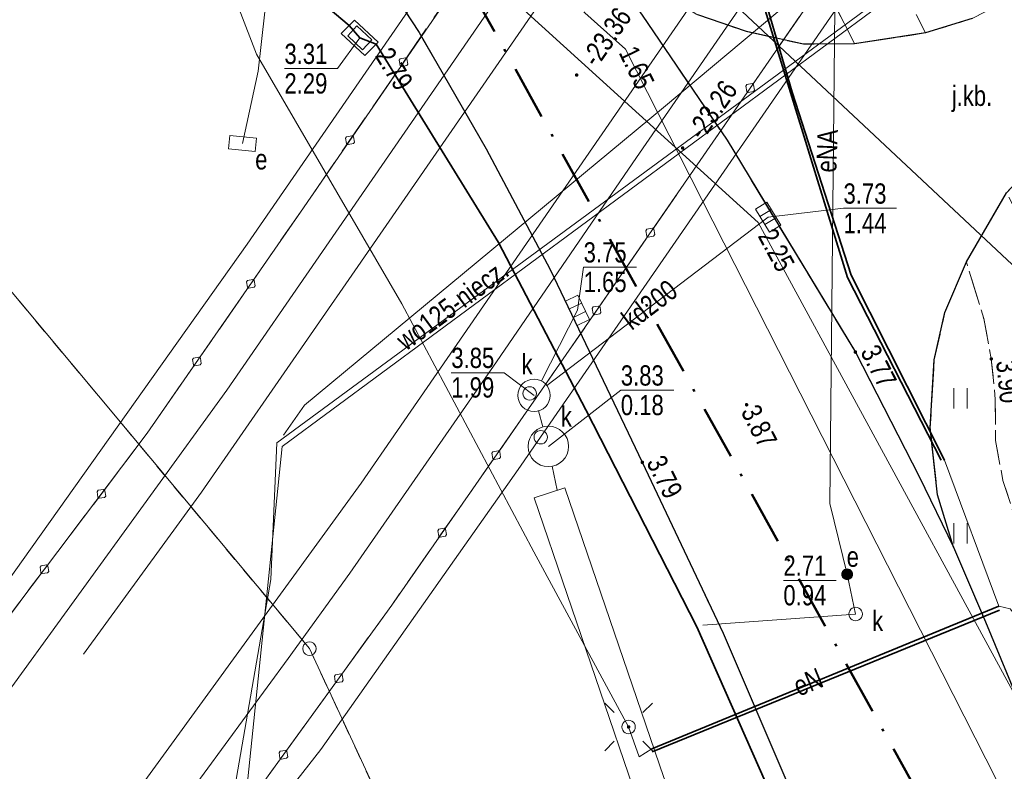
# Model space of a CAD drawing. Header units: metres. Extents: x 5450672 to 5451002, y 5973437 to 5973741.
# Tile 5 of 54: x 5450745 to 5450781, y 5973518 to 5973546. Entities that reach past the tile are written whole.
import ezdxf
from ezdxf.enums import TextEntityAlignment as Align

# ---------------------------------------------------------------- set-up
doc = ezdxf.new("R2010")
doc.units = ezdxf.units.M
for name, pattern in [('L_0_03', [1, 0.5, -0.5]), ('L_0_04', [1.5, 1, -0.5]), ('L_0_06', [2, 1.5, -0.5]), ('L_0_0E', [3.5, 2, -0.75, 0, -0.75])]:
    doc.linetypes.add(name, pattern=pattern)
for name, color, linetype, lineweight in [('GEPPGD', 7, 'CONTINUOUS', 18), ('GESDZI', 7, 'CONTINUOUS', 18), ('GESUZY', 96, 'CONTINUOUS', 18), ('GSLKBA', 7, 'CONTINUOUS', 18), ('GSLKRW', 7, 'CONTINUOUS', 25), ('GSPWPS', 7, 'CONTINUOUS', 13), ('GSPWPS_O', 7, 'CONTINUOUS', 13), ('GSSINK', 7, 'CONTINUOUS', 18), ('GSSKOA', 7, 'CONTINUOUS', 18), ('GSSKOA_O', 7, 'CONTINUOUS', 18), ('GSSKOD', 7, 'CONTINUOUS', 18), ('GSSROW', 7, 'CONTINUOUS', 18), ('GSSUTR', 7, 'CONTINUOUS', 18), ('GULEPR', 1, 'CONTINUOUS', 18), ('GULEPR_O', 1, 'CONTINUOUS', 18), ('GULKPR', 36, 'CONTINUOUS', 18), ('GULKPR_O', 36, 'CONTINUOUS', 18), ('GULLOB', 7, 'CONTINUOUS', 35), ('GULWPR', 5, 'CONTINUOUS', 18), ('GULWPR_O', 5, 'CONTINUOUS', 18), ('GUPELA', 7, 'CONTINUOUS', 18), ('GUPESE', 1, 'CONTINUOUS', 18), ('GUPESE_O', 1, 'CONTINUOUS', 18), ('GUPEUT', 1, 'CONTINUOUS', 18), ('GUPEUT_O', 1, 'CONTINUOUS', 18), ('GUPIWZ', 7, 'CONTINUOUS', 18), ('GUPIWZ_O', 7, 'CONTINUOUS', 18), ('GUPKKS', 36, 'CONTINUOUS', 18), ('GUPKSD', 36, 'CONTINUOUS', 18), ('GUPKSD_O', 36, 'CONTINUOUS', 18), ('GUPPRZ_O', 7, 'CONTINUOUS', 18), ('GUSIKP', 7, 'CONTINUOUS', 18), ('GUSKUT', 36, 'CONTINUOUS', 18), ('zakres', 6, 'L_0_0E', 50)]:
    doc.layers.add(name, color=color, linetype=linetype, lineweight=lineweight)
doc.styles.add('Arial', font='Arial.ttf')

msp = doc.modelspace()

# ---------------------------------------------------------------- hatches: boundary and pattern name
at = {"layer": 'GSPWPS', "linetype": 'Continuous', "lineweight": 13, "true_color": 0x000000}
for points in [[(5450765.357, 5973543.582), (5450765.361, 5973543.592), (5450765.368, 5973543.602), (5450765.378, 5973543.609), (5450765.388, 5973543.613), (5450765.4, 5973543.615), (5450765.412, 5973543.613), (5450765.423, 5973543.609), (5450765.432, 5973543.602), (5450765.439, 5973543.592), (5450765.443, 5973543.582), (5450765.445, 5973543.57), (5450765.443, 5973543.558), (5450765.439, 5973543.547), (5450765.432, 5973543.538), (5450765.423, 5973543.531), (5450765.412, 5973543.527), (5450765.4, 5973543.525), (5450765.388, 5973543.527), (5450765.378, 5973543.531), (5450765.368, 5973543.538), (5450765.361, 5973543.547), (5450765.357, 5973543.558), (5450765.355, 5973543.57)], [(5450769.277, 5973540.882), (5450769.281, 5973540.893), (5450769.288, 5973540.902), (5450769.298, 5973540.909), (5450769.308, 5973540.913), (5450769.32, 5973540.915), (5450769.332, 5973540.913), (5450769.343, 5973540.909), (5450769.352, 5973540.902), (5450769.359, 5973540.893), (5450769.363, 5973540.882), (5450769.365, 5973540.87), (5450769.363, 5973540.858), (5450769.359, 5973540.848), (5450769.352, 5973540.838), (5450769.343, 5973540.831), (5450769.332, 5973540.827), (5450769.32, 5973540.825), (5450769.308, 5973540.827), (5450769.298, 5973540.831), (5450769.288, 5973540.838), (5450769.281, 5973540.848), (5450769.277, 5973540.858), (5450769.275, 5973540.87)], [(5450775.677, 5973533.322), (5450775.681, 5973533.332), (5450775.688, 5973533.342), (5450775.697, 5973533.349), (5450775.708, 5973533.353), (5450775.72, 5973533.355), (5450775.732, 5973533.353), (5450775.742, 5973533.349), (5450775.752, 5973533.342), (5450775.759, 5973533.332), (5450775.763, 5973533.322), (5450775.765, 5973533.31), (5450775.763, 5973533.298), (5450775.759, 5973533.287), (5450775.752, 5973533.278), (5450775.742, 5973533.271), (5450775.732, 5973533.267), (5450775.72, 5973533.265), (5450775.708, 5973533.267), (5450775.697, 5973533.271), (5450775.688, 5973533.278), (5450775.681, 5973533.287), (5450775.677, 5973533.298), (5450775.675, 5973533.31)], [(5450780.707, 5973533.072), (5450780.711, 5973533.082), (5450780.718, 5973533.092), (5450780.728, 5973533.099), (5450780.738, 5973533.103), (5450780.75, 5973533.105), (5450780.762, 5973533.103), (5450780.772, 5973533.099), (5450780.782, 5973533.092), (5450780.789, 5973533.082), (5450780.793, 5973533.072), (5450780.795, 5973533.06), (5450780.793, 5973533.048), (5450780.789, 5973533.037), (5450780.782, 5973533.028), (5450780.772, 5973533.021), (5450780.762, 5973533.017), (5450780.75, 5973533.015), (5450780.738, 5973533.017), (5450780.728, 5973533.021), (5450780.718, 5973533.028), (5450780.711, 5973533.037), (5450780.707, 5973533.048), (5450780.705, 5973533.06)], [(5450771.647, 5973531.372), (5450771.651, 5973531.383), (5450771.658, 5973531.392), (5450771.668, 5973531.399), (5450771.678, 5973531.403), (5450771.69, 5973531.405), (5450771.702, 5973531.403), (5450771.713, 5973531.399), (5450771.722, 5973531.392), (5450771.729, 5973531.383), (5450771.733, 5973531.372), (5450771.735, 5973531.36), (5450771.733, 5973531.348), (5450771.729, 5973531.338), (5450771.722, 5973531.328), (5450771.713, 5973531.321), (5450771.702, 5973531.317), (5450771.69, 5973531.315), (5450771.678, 5973531.317), (5450771.668, 5973531.321), (5450771.658, 5973531.328), (5450771.651, 5973531.338), (5450771.647, 5973531.348), (5450771.645, 5973531.36)], [(5450767.787, 5973529.242), (5450767.791, 5973529.252), (5450767.798, 5973529.262), (5450767.808, 5973529.269), (5450767.818, 5973529.273), (5450767.83, 5973529.275), (5450767.842, 5973529.273), (5450767.853, 5973529.269), (5450767.862, 5973529.262), (5450767.869, 5973529.252), (5450767.873, 5973529.242), (5450767.875, 5973529.23), (5450767.873, 5973529.218), (5450767.869, 5973529.207), (5450767.862, 5973529.198), (5450767.853, 5973529.191), (5450767.842, 5973529.187), (5450767.83, 5973529.185), (5450767.818, 5973529.187), (5450767.808, 5973529.191), (5450767.798, 5973529.198), (5450767.791, 5973529.207), (5450767.787, 5973529.218), (5450767.785, 5973529.23)]]:
    msp.add_hatch(color=18, dxfattribs=at).paths.add_polyline_path(points)
at = {"layer": 'GUPELA', "linetype": 'Continuous', "lineweight": 18, "true_color": 0x000000}
msp.add_hatch(color=18, dxfattribs=at).paths.add_polyline_path([(5450767.319, 5973519.475), (5450767.332, 5973519.473), (5450767.341, 5973519.47), (5450767.35, 5973519.463), (5450767.358, 5973519.454), (5450767.363, 5973519.443), (5450767.365, 5973519.431), (5450767.364, 5973519.422), (5450767.361, 5973519.411), (5450767.353, 5973519.4), (5450767.345, 5973519.392), (5450767.334, 5973519.387), (5450767.322, 5973519.385), (5450767.31, 5973519.386), (5450767.3, 5973519.39), (5450767.29, 5973519.396), (5450767.283, 5973519.404), (5450767.278, 5973519.414), (5450767.275, 5973519.424), (5450767.275, 5973519.436), (5450767.279, 5973519.448), (5450767.285, 5973519.459), (5450767.296, 5973519.468), (5450767.307, 5973519.473)])
at = {"layer": 'GUPEUT', "linetype": 'Continuous', "lineweight": 18, "true_color": 0xff0000}
msp.add_hatch(color=1, dxfattribs=at).paths.add_polyline_path([(5450775.363, 5973524.889), (5450775.314, 5973524.909), (5450775.273, 5973524.941), (5450775.241, 5973524.982), (5450775.221, 5973525.03), (5450775.214, 5973525.082), (5450775.221, 5973525.134), (5450775.241, 5973525.182), (5450775.273, 5973525.223), (5450775.314, 5973525.255), (5450775.363, 5973525.275), (5450775.414, 5973525.282), (5450775.466, 5973525.275), (5450775.514, 5973525.255), (5450775.556, 5973525.223), (5450775.588, 5973525.182), (5450775.608, 5973525.134), (5450775.614, 5973525.082), (5450775.608, 5973525.03), (5450775.588, 5973524.982), (5450775.556, 5973524.941), (5450775.514, 5973524.909), (5450775.466, 5973524.889), (5450775.414, 5973524.882)])

# ---------------------------------------------------------------- linework, layer by layer
at = {"layer": 'GEPPGD', "color": 7, "linetype": 'Continuous', "lineweight": 18, "flags": 128}
msp.add_lwpolyline([(5450755.505, 5973522.579), (5450755.582, 5973522.567), (5450755.652, 5973522.531), (5450755.707, 5973522.476), (5450755.743, 5973522.406), (5450755.755, 5973522.329), (5450755.743, 5973522.252), (5450755.707, 5973522.182), (5450755.652, 5973522.127), (5450755.582, 5973522.091), (5450755.505, 5973522.079), (5450755.428, 5973522.091), (5450755.358, 5973522.127), (5450755.303, 5973522.182), (5450755.267, 5973522.252), (5450755.255, 5973522.329), (5450755.267, 5973522.406), (5450755.303, 5973522.476), (5450755.358, 5973522.531), (5450755.428, 5973522.567)], close=True, dxfattribs=at)
at = {"layer": 'GESDZI', "color": 7, "linetype": 'Continuous', "lineweight": 18, "flags": 128}
for points in [[(5450787.802, 5973530.67), (5450748.772, 5973567.265)], [(5450748.772, 5973567.265), (5450787.802, 5973530.67)], [(5450742.81, 5973537.533), (5450755.505, 5973522.329)], [(5450755.505, 5973522.329), (5450769.341, 5973492.517)]]:
    msp.add_lwpolyline(points, dxfattribs=at)
at = {"layer": 'GESUZY', "color": 96, "linetype": 'L_0_03', "lineweight": 18, "flags": 128}
for points in [[(5450742.81, 5973537.533), (5450755.505, 5973522.329)], [(5450755.505, 5973522.329), (5450769.341, 5973492.517)]]:
    msp.add_lwpolyline(points, dxfattribs=at)
at = {"layer": 'GSLKBA', "color": 7, "linetype": 'Continuous', "lineweight": 18, "flags": 128}
for points in [[(5450840.33, 5973661.97), (5450834.65, 5973653.74), (5450828.99, 5973645.53), (5450823.28, 5973637.27), (5450817.62, 5973629.05), (5450811.93, 5973620.82), (5450806.24, 5973612.58), (5450800.57, 5973604.34), (5450794.91, 5973596.12), (5450789.24, 5973587.88), (5450783.54, 5973579.66), (5450777.88, 5973571.45), (5450772.2, 5973563.2), (5450766.52, 5973554.96), (5450760.82, 5973546.72), (5450755.17, 5973538.49), (5450749.5, 5973530.31), (5450737.66, 5973514.64), (5450732.736, 5973508.76)], [(5450742.38, 5973503.004), (5450746.3, 5973507.68), (5450752.58, 5973515.69), (5450758.55, 5973523.94), (5450764.29, 5973532.18), (5450769.97, 5973540.41), (5450775.66, 5973548.65), (5450781.33, 5973556.88), (5450787, 5973565.1), (5450792.67, 5973573.31), (5450798.36, 5973581.56), (5450804.06, 5973589.82), (5450809.71, 5973598.04), (5450815.4, 5973606.29), (5450821.08, 5973614.52), (5450826.76, 5973622.77), (5450832.42, 5973630.97), (5450838.11, 5973639.2)]]:
    msp.add_lwpolyline(points, dxfattribs=at)
for points in [[(5450759.057, 5973544.211), (5450759.112, 5973544.173), (5450759.149, 5973543.976), (5450759.111, 5973543.921), (5450758.914, 5973543.885), (5450758.859, 5973543.922), (5450758.822, 5973544.119), (5450758.86, 5973544.174)], [(5450759.057, 5973544.211), (5450759.112, 5973544.173), (5450759.149, 5973543.976), (5450759.111, 5973543.921), (5450758.914, 5973543.885), (5450758.859, 5973543.922), (5450758.822, 5973544.119), (5450758.86, 5973544.174)], [(5450771.749, 5973542.927), (5450771.694, 5973542.965), (5450771.658, 5973543.162), (5450771.696, 5973543.217), (5450771.892, 5973543.253), (5450771.948, 5973543.215), (5450771.984, 5973543.018), (5450771.946, 5973542.963)], [(5450771.749, 5973542.927), (5450771.694, 5973542.965), (5450771.658, 5973543.162), (5450771.696, 5973543.217), (5450771.892, 5973543.253), (5450771.948, 5973543.215), (5450771.984, 5973543.018), (5450771.946, 5973542.963)], [(5450757.076, 5973541.325), (5450757.131, 5973541.288), (5450757.168, 5973541.091), (5450757.13, 5973541.036), (5450756.933, 5973540.999), (5450756.878, 5973541.037), (5450756.841, 5973541.234), (5450756.879, 5973541.289)], [(5450757.076, 5973541.325), (5450757.131, 5973541.288), (5450757.168, 5973541.091), (5450757.13, 5973541.036), (5450756.933, 5973540.999), (5450756.878, 5973541.037), (5450756.841, 5973541.234), (5450756.879, 5973541.289)], [(5450768.052, 5973537.572), (5450767.997, 5973537.61), (5450767.961, 5973537.807), (5450767.999, 5973537.862), (5450768.196, 5973537.898), (5450768.251, 5973537.86), (5450768.287, 5973537.663), (5450768.249, 5973537.608)], [(5450768.052, 5973537.572), (5450767.997, 5973537.61), (5450767.961, 5973537.807), (5450767.999, 5973537.862), (5450768.196, 5973537.898), (5450768.251, 5973537.86), (5450768.287, 5973537.663), (5450768.249, 5973537.608)], [(5450753.404, 5973536.001), (5450753.459, 5973535.963), (5450753.495, 5973535.766), (5450753.457, 5973535.711), (5450753.26, 5973535.675), (5450753.205, 5973535.714), (5450753.169, 5973535.91), (5450753.207, 5973535.965)], [(5450753.404, 5973536.001), (5450753.459, 5973535.963), (5450753.495, 5973535.766), (5450753.457, 5973535.711), (5450753.26, 5973535.675), (5450753.205, 5973535.714), (5450753.169, 5973535.91), (5450753.207, 5973535.965)], [(5450766.064, 5973534.692), (5450766.009, 5973534.73), (5450765.973, 5973534.927), (5450766.011, 5973534.982), (5450766.208, 5973535.018), (5450766.263, 5973534.98), (5450766.299, 5973534.783), (5450766.261, 5973534.728)], [(5450766.064, 5973534.692), (5450766.009, 5973534.73), (5450765.973, 5973534.927), (5450766.011, 5973534.982), (5450766.208, 5973535.018), (5450766.263, 5973534.98), (5450766.299, 5973534.783), (5450766.261, 5973534.728)], [(5450751.41, 5973533.125), (5450751.465, 5973533.086), (5450751.501, 5973532.89), (5450751.463, 5973532.835), (5450751.266, 5973532.799), (5450751.211, 5973532.837), (5450751.175, 5973533.034), (5450751.213, 5973533.089)], [(5450751.41, 5973533.125), (5450751.465, 5973533.086), (5450751.501, 5973532.89), (5450751.463, 5973532.835), (5450751.266, 5973532.799), (5450751.211, 5973532.837), (5450751.175, 5973533.034), (5450751.213, 5973533.089)], [(5450762.348, 5973529.333), (5450762.293, 5973529.371), (5450762.258, 5973529.568), (5450762.296, 5973529.623), (5450762.493, 5973529.659), (5450762.548, 5973529.62), (5450762.583, 5973529.423), (5450762.545, 5973529.368)], [(5450762.348, 5973529.333), (5450762.293, 5973529.371), (5450762.258, 5973529.568), (5450762.296, 5973529.623), (5450762.493, 5973529.659), (5450762.548, 5973529.62), (5450762.583, 5973529.423), (5450762.545, 5973529.368)], [(5450747.879, 5973528.22), (5450747.932, 5973528.179), (5450747.96, 5973527.981), (5450747.919, 5973527.928), (5450747.721, 5973527.9), (5450747.668, 5973527.941), (5450747.64, 5973528.139), (5450747.68, 5973528.192)], [(5450747.879, 5973528.22), (5450747.932, 5973528.179), (5450747.96, 5973527.981), (5450747.919, 5973527.928), (5450747.721, 5973527.9), (5450747.668, 5973527.941), (5450747.64, 5973528.139), (5450747.68, 5973528.192)], [(5450760.347, 5973526.461), (5450760.292, 5973526.5), (5450760.257, 5973526.697), (5450760.295, 5973526.752), (5450760.492, 5973526.787), (5450760.547, 5973526.749), (5450760.582, 5973526.552), (5450760.544, 5973526.497)], [(5450760.347, 5973526.461), (5450760.292, 5973526.5), (5450760.257, 5973526.697), (5450760.295, 5973526.752), (5450760.492, 5973526.787), (5450760.547, 5973526.749), (5450760.582, 5973526.552), (5450760.544, 5973526.497)], [(5450745.769, 5973525.427), (5450745.822, 5973525.387), (5450745.85, 5973525.189), (5450745.809, 5973525.135), (5450745.611, 5973525.108), (5450745.558, 5973525.148), (5450745.53, 5973525.346), (5450745.571, 5973525.4)], [(5450745.769, 5973525.427), (5450745.822, 5973525.387), (5450745.85, 5973525.189), (5450745.809, 5973525.135), (5450745.611, 5973525.108), (5450745.558, 5973525.148), (5450745.53, 5973525.346), (5450745.571, 5973525.4)], [(5450756.515, 5973521.071), (5450756.461, 5973521.111), (5450756.43, 5973521.308), (5450756.469, 5973521.362), (5450756.666, 5973521.394), (5450756.721, 5973521.355), (5450756.752, 5973521.157), (5450756.713, 5973521.103)], [(5450756.515, 5973521.071), (5450756.461, 5973521.111), (5450756.43, 5973521.308), (5450756.469, 5973521.362), (5450756.666, 5973521.394), (5450756.721, 5973521.355), (5450756.752, 5973521.157), (5450756.713, 5973521.103)], [(5450754.464, 5973518.236), (5450754.409, 5973518.275), (5450754.378, 5973518.473), (5450754.417, 5973518.527), (5450754.615, 5973518.559), (5450754.669, 5973518.519), (5450754.7, 5973518.322), (5450754.661, 5973518.268)], [(5450754.464, 5973518.236), (5450754.409, 5973518.275), (5450754.378, 5973518.473), (5450754.417, 5973518.527), (5450754.615, 5973518.559), (5450754.669, 5973518.519), (5450754.7, 5973518.322), (5450754.661, 5973518.268)]]:
    msp.add_lwpolyline(points, close=True, dxfattribs=at)
at = {"layer": 'GSLKRW', "color": 7, "linetype": 'Continuous', "lineweight": 25, "flags": 128}
for points in [[(5450749.285, 5973569.826), (5450750.82, 5973568.14), (5450754.11, 5973564.39), (5450757.28, 5973560.57), (5450760.36, 5973556.58), (5450762.68, 5973553.36), (5450764.06, 5973551.26), (5450765.12, 5973549.59), (5450767.83, 5973545.79), (5450770.97, 5973541.16), (5450775.72, 5973533.31), (5450778.08, 5973528.7), (5450779.35, 5973526.09), (5450780.53, 5973523.32), (5450781.67, 5973520.58), (5450783.14, 5973516.88), (5450783.81, 5973515.24), (5450785.83, 5973509.07), (5450786.99, 5973505.22), (5450788.83, 5973498.46), (5450790.15, 5973492.59), (5450791.27, 5973486.7), (5450792.24, 5973480.77), (5450792.66, 5973477.32)], [(5450747.552, 5973561.182), (5450748.22, 5973560.41), (5450751.42, 5973556.56), (5450754.46, 5973552.58), (5450757.37, 5973548.5), (5450759.57, 5973545.15), (5450762.05, 5973540.84), (5450764.42, 5973536.37), (5450767.83, 5973529.23), (5450770.82, 5973522.9), (5450773.18, 5973517.4), (5450774.66, 5973513.68), (5450776.63, 5973508.19), (5450778.13, 5973503.43), (5450779.72, 5973497.62), (5450781.11, 5973491.78), (5450782.27, 5973485.87), (5450783.15, 5973479.92), (5450783.77, 5973474.95)], [(5450779.35, 5973526.09), (5450778.76, 5973528.02), (5450778.49, 5973530.51), (5450778.64, 5973533.02), (5450779.03, 5973534.78), (5450779.83, 5973536.65), (5450781.31, 5973539.21), (5450782.73, 5973540.74), (5450784.25, 5973542.04), (5450785.39, 5973542.76), (5450783.84, 5973548.19)], [(5450780.04, 5973545.66), (5450778.32, 5973545.13), (5450775.69, 5973544.73), (5450773.8, 5973544.71), (5450771.69, 5973545.18), (5450769.88, 5973545.8)]]:
    msp.add_lwpolyline(points, dxfattribs=at)
at = {"layer": 'GSPWPS', "color": 7, "linetype": 'Continuous', "lineweight": 13, "flags": 128}
for points in [[(5450765.357, 5973543.582), (5450765.361, 5973543.592), (5450765.368, 5973543.602), (5450765.378, 5973543.609), (5450765.388, 5973543.613), (5450765.4, 5973543.615), (5450765.412, 5973543.613), (5450765.423, 5973543.609), (5450765.432, 5973543.602), (5450765.439, 5973543.592), (5450765.443, 5973543.582), (5450765.445, 5973543.57), (5450765.443, 5973543.558), (5450765.439, 5973543.547), (5450765.432, 5973543.538), (5450765.423, 5973543.531), (5450765.412, 5973543.527), (5450765.4, 5973543.525), (5450765.388, 5973543.527), (5450765.378, 5973543.531), (5450765.368, 5973543.538), (5450765.361, 5973543.547), (5450765.357, 5973543.558), (5450765.355, 5973543.57)], [(5450769.277, 5973540.882), (5450769.281, 5973540.893), (5450769.288, 5973540.902), (5450769.298, 5973540.909), (5450769.308, 5973540.913), (5450769.32, 5973540.915), (5450769.332, 5973540.913), (5450769.343, 5973540.909), (5450769.352, 5973540.902), (5450769.359, 5973540.893), (5450769.363, 5973540.882), (5450769.365, 5973540.87), (5450769.363, 5973540.858), (5450769.359, 5973540.848), (5450769.352, 5973540.838), (5450769.343, 5973540.831), (5450769.332, 5973540.827), (5450769.32, 5973540.825), (5450769.308, 5973540.827), (5450769.298, 5973540.831), (5450769.288, 5973540.838), (5450769.281, 5973540.848), (5450769.277, 5973540.858), (5450769.275, 5973540.87)], [(5450775.677, 5973533.322), (5450775.681, 5973533.332), (5450775.688, 5973533.342), (5450775.697, 5973533.349), (5450775.708, 5973533.353), (5450775.72, 5973533.355), (5450775.732, 5973533.353), (5450775.742, 5973533.349), (5450775.752, 5973533.342), (5450775.759, 5973533.332), (5450775.763, 5973533.322), (5450775.765, 5973533.31), (5450775.763, 5973533.298), (5450775.759, 5973533.287), (5450775.752, 5973533.278), (5450775.742, 5973533.271), (5450775.732, 5973533.267), (5450775.72, 5973533.265), (5450775.708, 5973533.267), (5450775.697, 5973533.271), (5450775.688, 5973533.278), (5450775.681, 5973533.287), (5450775.677, 5973533.298), (5450775.675, 5973533.31)], [(5450780.707, 5973533.072), (5450780.711, 5973533.082), (5450780.718, 5973533.092), (5450780.728, 5973533.099), (5450780.738, 5973533.103), (5450780.75, 5973533.105), (5450780.762, 5973533.103), (5450780.772, 5973533.099), (5450780.782, 5973533.092), (5450780.789, 5973533.082), (5450780.793, 5973533.072), (5450780.795, 5973533.06), (5450780.793, 5973533.048), (5450780.789, 5973533.037), (5450780.782, 5973533.028), (5450780.772, 5973533.021), (5450780.762, 5973533.017), (5450780.75, 5973533.015), (5450780.738, 5973533.017), (5450780.728, 5973533.021), (5450780.718, 5973533.028), (5450780.711, 5973533.037), (5450780.707, 5973533.048), (5450780.705, 5973533.06)], [(5450771.647, 5973531.372), (5450771.651, 5973531.383), (5450771.658, 5973531.392), (5450771.668, 5973531.399), (5450771.678, 5973531.403), (5450771.69, 5973531.405), (5450771.702, 5973531.403), (5450771.713, 5973531.399), (5450771.722, 5973531.392), (5450771.729, 5973531.383), (5450771.733, 5973531.372), (5450771.735, 5973531.36), (5450771.733, 5973531.348), (5450771.729, 5973531.338), (5450771.722, 5973531.328), (5450771.713, 5973531.321), (5450771.702, 5973531.317), (5450771.69, 5973531.315), (5450771.678, 5973531.317), (5450771.668, 5973531.321), (5450771.658, 5973531.328), (5450771.651, 5973531.338), (5450771.647, 5973531.348), (5450771.645, 5973531.36)], [(5450767.787, 5973529.242), (5450767.791, 5973529.252), (5450767.798, 5973529.262), (5450767.808, 5973529.269), (5450767.818, 5973529.273), (5450767.83, 5973529.275), (5450767.842, 5973529.273), (5450767.853, 5973529.269), (5450767.862, 5973529.262), (5450767.869, 5973529.252), (5450767.873, 5973529.242), (5450767.875, 5973529.23), (5450767.873, 5973529.218), (5450767.869, 5973529.207), (5450767.862, 5973529.198), (5450767.853, 5973529.191), (5450767.842, 5973529.187), (5450767.83, 5973529.185), (5450767.818, 5973529.187), (5450767.808, 5973529.191), (5450767.798, 5973529.198), (5450767.791, 5973529.207), (5450767.787, 5973529.218), (5450767.785, 5973529.23)]]:
    msp.add_lwpolyline(points, close=True, dxfattribs=at)
at = {"layer": 'GSSINK', "color": 7, "linetype": 'Continuous', "lineweight": 18, "flags": 128}
msp.add_lwpolyline([(5450898.152, 5973724.595), (5450895.74, 5973721.1), (5450888.37, 5973710.41), (5450864.3, 5973675.5), (5450848.97, 5973653.28), (5450825.56, 5973619.34), (5450800.71, 5973583.31), (5450779.56, 5973552.63), (5450763.23, 5973528.96), (5450755.93, 5973518.6), (5450744.27, 5973503.7), (5450743.237, 5973502.493), (5450731.904, 5973509.257), (5450733.85, 5973511.51), (5450743.62, 5973523.84), (5450753.2, 5973537.31), (5450769.65, 5973561.17), (5450790.4, 5973591.26), (5450815.86, 5973628.18), (5450837.29, 5973659.24), (5450849.91, 5973677.54), (5450875.1, 5973714.07), (5450885.68, 5973729.4), (5450890.128, 5973735.85)], close=True, dxfattribs=at)
at = {"layer": 'GSSKOA', "color": 7, "linetype": 'L_0_06', "lineweight": 18, "flags": 128}
for points in [[(5450732.736, 5973508.76), (5450737.66, 5973514.64), (5450749.5, 5973530.31), (5450755.17, 5973538.49), (5450760.82, 5973546.72), (5450766.52, 5973554.96), (5450772.2, 5973563.2), (5450777.88, 5973571.45), (5450783.54, 5973579.66), (5450789.24, 5973587.88), (5450794.91, 5973596.12), (5450800.57, 5973604.34), (5450806.24, 5973612.58), (5450811.93, 5973620.82), (5450817.62, 5973629.05), (5450823.28, 5973637.27), (5450828.99, 5973645.53), (5450834.65, 5973653.74), (5450840.33, 5973661.97), (5450846, 5973670.19), (5450851.68, 5973678.41), (5450857.36, 5973686.66), (5450863.04, 5973694.89), (5450868.71, 5973703.12), (5450874.38, 5973711.36), (5450880.05, 5973719.59), (5450886, 5973727.66), (5450889.17, 5973732.44), (5450890.749, 5973734.979), (5450897.56, 5973725.426), (5450894.88, 5973721.54), (5450889.21, 5973713.32), (5450883.53, 5973705.06), (5450877.87, 5973696.85), (5450872.16, 5973688.6), (5450866.48, 5973680.36), (5450860.82, 5973672.13), (5450855.15, 5973663.92), (5450843.79, 5973647.45), (5450838.11, 5973639.2), (5450832.42, 5973630.97), (5450826.76, 5973622.77), (5450821.08, 5973614.52), (5450815.4, 5973606.29), (5450809.71, 5973598.04), (5450804.06, 5973589.82), (5450798.36, 5973581.56), (5450792.67, 5973573.31), (5450787, 5973565.1), (5450781.33, 5973556.88), (5450775.66, 5973548.65), (5450769.97, 5973540.41), (5450764.29, 5973532.18), (5450758.55, 5973523.94), (5450752.58, 5973515.69), (5450746.3, 5973507.68), (5450742.38, 5973503.004)], [(5450764.06, 5973551.26), (5450766.17, 5973548.65), (5450768.08, 5973546.96), (5450769.88, 5973545.8), (5450771.69, 5973545.18), (5450773.8, 5973544.71), (5450775.69, 5973544.73), (5450778.32, 5973545.13), (5450780.04, 5973545.66), (5450781.91, 5973546.64), (5450783.84, 5973548.19), (5450785.39, 5973542.76), (5450784.25, 5973542.04), (5450782.73, 5973540.74), (5450781.31, 5973539.21), (5450779.83, 5973536.65), (5450779.03, 5973534.78), (5450778.64, 5973533.02), (5450778.49, 5973530.51), (5450778.76, 5973528.02), (5450779.35, 5973526.09), (5450778.08, 5973528.7), (5450775.72, 5973533.31), (5450770.97, 5973541.16), (5450767.83, 5973545.79), (5450765.12, 5973549.59)]]:
    msp.add_lwpolyline(points, close=True, dxfattribs=at)
for points in [[(5450749.285, 5973569.826), (5450750.82, 5973568.14), (5450754.11, 5973564.39), (5450757.28, 5973560.57), (5450760.36, 5973556.58), (5450762.68, 5973553.36), (5450764.06, 5973551.26), (5450765.12, 5973549.59), (5450767.83, 5973545.79), (5450770.97, 5973541.16), (5450775.72, 5973533.31), (5450778.08, 5973528.7), (5450779.35, 5973526.09), (5450780.53, 5973523.32), (5450781.67, 5973520.58), (5450783.14, 5973516.88), (5450783.81, 5973515.24), (5450785.83, 5973509.07), (5450786.99, 5973505.22), (5450788.83, 5973498.46), (5450790.15, 5973492.59), (5450791.27, 5973486.7), (5450792.24, 5973480.77), (5450792.66, 5973477.32), (5450792.79, 5973475.42), (5450792.87, 5973474.42)], [(5450783.92, 5973474.04), (5450783.77, 5973474.95), (5450783.15, 5973479.92), (5450782.27, 5973485.87), (5450781.11, 5973491.78), (5450779.72, 5973497.62), (5450778.13, 5973503.43), (5450776.63, 5973508.19), (5450774.66, 5973513.68), (5450773.18, 5973517.4), (5450770.82, 5973522.9), (5450767.83, 5973529.23), (5450764.42, 5973536.37), (5450762.05, 5973540.84), (5450759.57, 5973545.15), (5450757.37, 5973548.5), (5450754.46, 5973552.58), (5450751.42, 5973556.56), (5450748.22, 5973560.41), (5450747.552, 5973561.182)]]:
    msp.add_lwpolyline(points, dxfattribs=at)
at = {"layer": 'GSSKOD', "color": 7, "linetype": 'L_0_04', "lineweight": 18, "flags": 128}
msp.add_lwpolyline([(5450780.04, 5973545.66), (5450778.32, 5973545.13), (5450773.14, 5973555.37), (5450765.64, 5973570.07), (5450767.58, 5973572.35), (5450768.96, 5973573.78), (5450770.5, 5973572.34), (5450769.18, 5973570.93), (5450768.65, 5973570.25), (5450768.3, 5973569.5), (5450768.19, 5973568.52), (5450774.46, 5973556.2), (5450778.17, 5973548.85), (5450778.54, 5973548.26), (5450779.17, 5973547.94), (5450780.12, 5973548.08), (5450780.92, 5973548.54), (5450781.91, 5973546.64)], close=True, dxfattribs=at)
at = {"layer": 'GSSROW', "color": 7, "linetype": 'L_0_04', "lineweight": 18, "flags": 128}
for points in [[(5450778.32, 5973545.13), (5450775.69, 5973544.73), (5450770.86, 5973554.19), (5450764.02, 5973567.67), (5450765.64, 5973570.07), (5450773.14, 5973555.37)], [(5450800.65, 5973501.43), (5450798.04, 5973501.33), (5450795.13, 5973501.79), (5450793.24, 5973502.59), (5450791.58, 5973503.81), (5450790.75, 5973504.62), (5450785.23, 5973518.23), (5450782.38, 5973525.26), (5450781.65, 5973527.13), (5450781.18, 5973528.56), (5450780.91, 5973530.04), (5450780.9, 5973531.55), (5450780.75, 5973533.06), (5450780.47, 5973534.55), (5450779.83, 5973536.65), (5450781.31, 5973539.21), (5450782.26, 5973537.37), (5450782.77, 5973535.83), (5450783.12, 5973534.32), (5450783.34, 5973532.86), (5450783.43, 5973531.34), (5450783.49, 5973529.92), (5450783.73, 5973528.91), (5450787.61, 5973519.19), (5450792.52, 5973507.01), (5450793.08, 5973506.11), (5450793.87, 5973505.37), (5450794.91, 5973504.75), (5450796.49, 5973504.22), (5450797.77, 5973504.02), (5450798.76, 5973503.88), (5450799.64, 5973503.46), (5450800.31, 5973502.6)]]:
    msp.add_lwpolyline(points, close=True, dxfattribs=at)
at = {"layer": 'GSSUTR', "color": 7, "linetype": 'L_0_04', "lineweight": 18, "flags": 128}
for points in [[(5450775.69, 5973544.73), (5450773.8, 5973544.71), (5450771.69, 5973545.18), (5450769.88, 5973545.8), (5450768.08, 5973546.96), (5450766.17, 5973548.65), (5450764.06, 5973551.26), (5450762.68, 5973553.36), (5450761.68, 5973555.79), (5450760.91, 5973558.52), (5450760.85, 5973560.7), (5450761.36, 5973562.71), (5450762.43, 5973564.97), (5450764.02, 5973567.67), (5450770.86, 5973554.19)], [(5450790.75, 5973504.62), (5450790.18, 5973505.25), (5450787.7, 5973508.38), (5450786.01, 5973510.85), (5450785.01, 5973512.65), (5450783.81, 5973515.24), (5450783.14, 5973516.88), (5450781.67, 5973520.58), (5450780.53, 5973523.32), (5450779.35, 5973526.09), (5450778.76, 5973528.02), (5450778.49, 5973530.51), (5450778.64, 5973533.02), (5450779.03, 5973534.78), (5450779.83, 5973536.65), (5450780.47, 5973534.55), (5450780.75, 5973533.06), (5450780.9, 5973531.55), (5450780.91, 5973530.04), (5450781.18, 5973528.56), (5450781.65, 5973527.13), (5450782.38, 5973525.26), (5450785.23, 5973518.23)]]:
    msp.add_lwpolyline(points, close=True, dxfattribs=at)
at = {"layer": 'GSSUTR', "color": 7, "linetype": 'Continuous', "lineweight": 18, "flags": 128}
for points in [[(5450779.363, 5973531.975), (5450779.363, 5973531.225)], [(5450779.863, 5973531.225), (5450779.863, 5973531.975)], [(5450779.363, 5973526.975), (5450779.363, 5973526.225)], [(5450779.863, 5973526.225), (5450779.863, 5973526.975)]]:
    msp.add_lwpolyline(points, dxfattribs=at)
at = {"layer": 'GULEPR', "color": 1, "linetype": 'Continuous', "lineweight": 18, "flags": 128}
for points in [[(5450739.328, 5973504.825), (5450739.51, 5973505.03), (5450748.75, 5973516.53), (5450757.42, 5973528.46), (5450895.375, 5973728.49)], [(5450751.772, 5973582.226), (5450763.79, 5973565.89), (5450767.09, 5973561.55), (5450771.33, 5973549.95), (5450773.38, 5973542.94), (5450775.56, 5973536.16), (5450779.02, 5973529.31), (5450781.03, 5973523.9)], [(5450754.456, 5973551.309), (5450759.483, 5973553.962), (5450769.863, 5973554.105), (5450774.999, 5973549.709), (5450774.77, 5973527.705), (5450775.414, 5973525.082), (5450775.726, 5973523.61)], [(5450746.05, 5973553.693), (5450750.43, 5973550.39), (5450751.38, 5973549.43), (5450752.32, 5973547.53), (5450753.55, 5973544.34), (5450758.92, 5973535.1), (5450763.81, 5973525.91), (5450767.32, 5973519.43), (5450767.71, 5973518.32), (5450768.18, 5973518.62), (5450781.03, 5973523.9)], [(5450754.456, 5973551.309), (5450753.61, 5973543.72), (5450753.026, 5973541.035)], [(5450781.03, 5973523.9), (5450781.45, 5973523.8), (5450782.01, 5973523.1), (5450783.81, 5973520.33), (5450786.02, 5973514.87), (5450786.05, 5973514.51), (5450795.13, 5973502.85), (5450795.69, 5973501.42)]]:
    msp.add_lwpolyline(points, dxfattribs=at)
at = {"layer": 'GULKPR', "color": 36, "linetype": 'Continuous', "lineweight": 18, "flags": 128}
for points in [[(5450891.64, 5973733.729), (5450864.09, 5973693.78), (5450752.44, 5973531.9), (5450743.95, 5973520.2), (5450734.89, 5973508.94), (5450734.04, 5973507.982)], [(5450801.05, 5973610.78), (5450800.34, 5973604.75), (5450799.54, 5973598.87), (5450798.85, 5973586.74), (5450797.54, 5973571.72), (5450797.54, 5973569.5), (5450797.39, 5973568.25), (5450794.18, 5973564.95), (5450790.04, 5973560.97), (5450788.6, 5973559.62), (5450784.83, 5973556.23), (5450780.37, 5973552.56), (5450773.38, 5973546.37), (5450768.61, 5973542.37), (5450755.32, 5973531.34), (5450754.55, 5973530.24)], [(5450778.385, 5973438.083), (5450782.975, 5973513.461), (5450767.202, 5973544.527), (5450747.709, 5973561.966)], [(5450764.297, 5973532.073), (5450772.49, 5973538.31)], [(5450764.093, 5973532.244), (5450765.43, 5973534.86)], [(5450764.147, 5973530.542), (5450763.982, 5973531.132)], [(5450764.672, 5973528.194), (5450764.496, 5973529.084)], [(5450770.066, 5973523.2), (5450775.726, 5973523.61)]]:
    msp.add_lwpolyline(points, dxfattribs=at)
at = {"layer": 'GULLOB', "color": 7, "linetype": 'Continuous', "lineweight": 35, "flags": 128}
for points in [[(5450751.772, 5973582.226), (5450763.79, 5973565.89), (5450767.09, 5973561.55), (5450771.33, 5973549.95), (5450773.38, 5973542.94), (5450775.56, 5973536.16), (5450779.02, 5973529.31)], [(5450778.9, 5973529.31), (5450775.43, 5973536.08), (5450773.32, 5973542.92), (5450771.15, 5973550), (5450766.93, 5973561.45), (5450763.62, 5973565.77), (5450751.745, 5973582.094)], [(5450746.118, 5973554.033), (5450750.43, 5973550.74), (5450752.31, 5973549.34), (5450756.98, 5973545.41), (5450757.365, 5973544.95)], [(5450757.365, 5973544.95), (5450757.98, 5973544.71), (5450762.5, 5973537.37), (5450765.74, 5973531.17), (5450769.85, 5973523.14), (5450773.71, 5973514.4), (5450774.81, 5973511), (5450774.865, 5973510.385)], [(5450768.18, 5973518.62), (5450781.03, 5973523.9)], [(5450781.06, 5973523.76), (5450768.2, 5973518.51)]]:
    msp.add_lwpolyline(points, dxfattribs=at)
at = {"layer": 'GULWPR', "color": 5, "linetype": 'Continuous', "lineweight": 18, "flags": 128}
for points in [[(5450832.09, 5973644.9), (5450830.48, 5973642.59), (5450824.5, 5973633.92), (5450819.82, 5973627.13), (5450814.66, 5973619.65), (5450812.1, 5973615.93), (5450808.77, 5973611.11), (5450806.26, 5973607.47), (5450803.47, 5973603.42), (5450800.53, 5973599.17), (5450795.19, 5973591.42), (5450787.53, 5973580.31), (5450779.9, 5973569.25), (5450774.23, 5973561.02), (5450768.55, 5973552.79), (5450762.87, 5973544.56), (5450757.19, 5973536.32), (5450751.51, 5973528.12), (5450747.14, 5973522.13)], [(5450727.812, 5973515.317), (5450728.91, 5973514.41), (5450731.74, 5973512.19), (5450742.06, 5973504.57), (5450746.35, 5973502.58), (5450749.83, 5973501.4), (5450750.3, 5973501.29), (5450751.8, 5973505.61), (5450752.76, 5973512.96), (5450754.49, 5973529.82), (5450798.63, 5973562.42), (5450800.91, 5973571.99), (5450801.12, 5973572.96), (5450801.15, 5973574.3)], [(5450801.15, 5973574.3), (5450800.51, 5973573), (5450800.35, 5973572.35), (5450798.45, 5973562.44), (5450754.3, 5973529.95), (5450754.07, 5973524.89), (5450750.12, 5973502.1), (5450750.08, 5973501.86), (5450749.5, 5973502.05), (5450745.57, 5973503.25), (5450736.84, 5973508.6), (5450728.152, 5973515.725)], [(5450747.424, 5973560.546), (5450772.12, 5973538.11), (5450793.779, 5973498.24), (5450792.932, 5973485.341), (5450790.737, 5973437.642)], [(5450740.702, 5973504.006), (5450741.96, 5973505.49), (5450750.83, 5973516.65), (5450754.72, 5973521.96), (5450757, 5973525.12), (5450762.43, 5973532.95), (5450767.61, 5973540.52), (5450771.06, 5973545.51), (5450774.25, 5973550.13)]]:
    msp.add_lwpolyline(points, dxfattribs=at)
at = {"layer": 'GUPELA', "color": 7, "linetype": 'Continuous', "lineweight": 18, "flags": 128}
for points in [[(5450766.436, 5973520.314), (5450766.79, 5973519.96)], [(5450768.204, 5973520.314), (5450767.85, 5973519.96)], [(5450766.436, 5973518.546), (5450766.79, 5973518.9)], [(5450768.204, 5973518.546), (5450767.85, 5973518.9)]]:
    msp.add_lwpolyline(points, dxfattribs=at)
for points in [[(5450767.32, 5973519.68), (5450767.385, 5973519.671), (5450767.445, 5973519.647), (5450767.497, 5973519.607), (5450767.537, 5973519.555), (5450767.561, 5973519.495), (5450767.57, 5973519.43), (5450767.561, 5973519.365), (5450767.537, 5973519.305), (5450767.497, 5973519.253), (5450767.445, 5973519.213), (5450767.385, 5973519.189), (5450767.32, 5973519.18), (5450767.255, 5973519.189), (5450767.195, 5973519.213), (5450767.143, 5973519.253), (5450767.103, 5973519.305), (5450767.079, 5973519.365), (5450767.07, 5973519.43), (5450767.079, 5973519.495), (5450767.103, 5973519.555), (5450767.143, 5973519.607), (5450767.195, 5973519.647), (5450767.255, 5973519.671)], [(5450767.319, 5973519.475), (5450767.332, 5973519.473), (5450767.341, 5973519.47), (5450767.35, 5973519.463), (5450767.358, 5973519.454), (5450767.363, 5973519.443), (5450767.365, 5973519.431), (5450767.364, 5973519.422), (5450767.361, 5973519.411), (5450767.353, 5973519.4), (5450767.345, 5973519.392), (5450767.334, 5973519.387), (5450767.322, 5973519.385), (5450767.31, 5973519.386), (5450767.3, 5973519.39), (5450767.29, 5973519.396), (5450767.283, 5973519.404), (5450767.278, 5973519.414), (5450767.275, 5973519.424), (5450767.275, 5973519.436), (5450767.279, 5973519.448), (5450767.285, 5973519.459), (5450767.296, 5973519.468), (5450767.307, 5973519.473)]]:
    msp.add_lwpolyline(points, close=True, dxfattribs=at)
at = {"layer": 'GUPESE', "color": 1, "linetype": 'Continuous', "lineweight": 18, "flags": 128}
msp.add_lwpolyline([(5450752.503, 5973540.837), (5450752.554, 5973541.335), (5450753.549, 5973541.233), (5450753.498, 5973540.736)], close=True, dxfattribs=at)
at = {"layer": 'GUPEUT', "color": 1, "linetype": 'Continuous', "lineweight": 18, "flags": 128}
msp.add_lwpolyline([(5450775.363, 5973524.889), (5450775.314, 5973524.909), (5450775.273, 5973524.941), (5450775.241, 5973524.982), (5450775.221, 5973525.03), (5450775.214, 5973525.082), (5450775.221, 5973525.134), (5450775.241, 5973525.182), (5450775.273, 5973525.223), (5450775.314, 5973525.255), (5450775.363, 5973525.275), (5450775.414, 5973525.282), (5450775.466, 5973525.275), (5450775.514, 5973525.255), (5450775.556, 5973525.223), (5450775.588, 5973525.182), (5450775.608, 5973525.134), (5450775.614, 5973525.082), (5450775.608, 5973525.03), (5450775.588, 5973524.982), (5450775.556, 5973524.941), (5450775.514, 5973524.909), (5450775.466, 5973524.889), (5450775.414, 5973524.882)], close=True, dxfattribs=at)
at = {"layer": 'GUPIWZ', "color": 7, "linetype": 'Continuous', "lineweight": 18, "flags": 128}
for points in [[(5450757.468, 5973544.511), (5450756.92, 5973545.024), (5450757.262, 5973545.389), (5450757.81, 5973544.876)], [(5450763.66, 5973532.03), (5450763.725, 5973532.021), (5450763.785, 5973531.997), (5450763.837, 5973531.957), (5450763.877, 5973531.905), (5450763.901, 5973531.845), (5450763.91, 5973531.78), (5450763.901, 5973531.715), (5450763.877, 5973531.655), (5450763.837, 5973531.603), (5450763.785, 5973531.563), (5450763.725, 5973531.539), (5450763.66, 5973531.53), (5450763.595, 5973531.539), (5450763.535, 5973531.563), (5450763.483, 5973531.603), (5450763.443, 5973531.655), (5450763.419, 5973531.715), (5450763.41, 5973531.78), (5450763.419, 5973531.845), (5450763.443, 5973531.905), (5450763.483, 5973531.957), (5450763.535, 5973531.997), (5450763.595, 5973532.021)], [(5450764.07, 5973530.41), (5450764.135, 5973530.401), (5450764.195, 5973530.377), (5450764.247, 5973530.337), (5450764.287, 5973530.285), (5450764.311, 5973530.225), (5450764.32, 5973530.16), (5450764.311, 5973530.095), (5450764.287, 5973530.035), (5450764.247, 5973529.983), (5450764.195, 5973529.943), (5450764.135, 5973529.919), (5450764.07, 5973529.91), (5450764.005, 5973529.919), (5450763.945, 5973529.943), (5450763.893, 5973529.983), (5450763.853, 5973530.035), (5450763.829, 5973530.095), (5450763.82, 5973530.16), (5450763.829, 5973530.225), (5450763.853, 5973530.285), (5450763.893, 5973530.337), (5450763.945, 5973530.377), (5450764.005, 5973530.401)], [(5450775.726, 5973523.86), (5450775.791, 5973523.852), (5450775.851, 5973523.827), (5450775.903, 5973523.787), (5450775.943, 5973523.735), (5450775.968, 5973523.675), (5450775.976, 5973523.61), (5450775.968, 5973523.545), (5450775.943, 5973523.485), (5450775.903, 5973523.433), (5450775.851, 5973523.394), (5450775.791, 5973523.369), (5450775.726, 5973523.36), (5450775.661, 5973523.369), (5450775.601, 5973523.394), (5450775.549, 5973523.433), (5450775.51, 5973523.485), (5450775.485, 5973523.545), (5450775.476, 5973523.61), (5450775.485, 5973523.675), (5450775.51, 5973523.735), (5450775.549, 5973523.787), (5450775.601, 5973523.827), (5450775.661, 5973523.852)]]:
    msp.add_lwpolyline(points, close=True, dxfattribs=at)
at = {"layer": 'GUPKKS', "color": 36, "linetype": 'Continuous', "lineweight": 18, "flags": 128}
for points in [[(5450772.535, 5973537.753), (5450772.017, 5973538.608), (5450772.445, 5973538.867), (5450772.963, 5973538.012)], [(5450765.42, 5973534.301), (5450764.989, 5973535.203), (5450765.44, 5973535.419), (5450765.871, 5973534.517)]]:
    msp.add_lwpolyline(points, close=True, dxfattribs=at)
for points in [[(5450772.186, 5973538.33), (5450772.613, 5973538.589)], [(5450772.367, 5973538.031), (5450772.794, 5973538.29)], [(5450765.129, 5973534.91), (5450765.58, 5973535.126)], [(5450765.28, 5973534.594), (5450765.731, 5973534.81)]]:
    msp.add_lwpolyline(points, dxfattribs=at)
at = {"layer": 'GUPKSD', "color": 36, "linetype": 'Continuous', "lineweight": 18, "flags": 128}
msp.add_lwpolyline([(5450775.726, 5973523.86), (5450775.791, 5973523.852), (5450775.851, 5973523.827), (5450775.903, 5973523.787), (5450775.943, 5973523.735), (5450775.968, 5973523.675), (5450775.976, 5973523.61), (5450775.968, 5973523.545), (5450775.943, 5973523.485), (5450775.903, 5973523.433), (5450775.851, 5973523.394), (5450775.791, 5973523.369), (5450775.726, 5973523.36), (5450775.661, 5973523.369), (5450775.601, 5973523.394), (5450775.549, 5973523.433), (5450775.51, 5973523.485), (5450775.485, 5973523.545), (5450775.476, 5973523.61), (5450775.485, 5973523.675), (5450775.51, 5973523.735), (5450775.549, 5973523.787), (5450775.601, 5973523.827), (5450775.661, 5973523.852)], close=True, dxfattribs=at)
at = {"layer": 'GUPPRZ_O', "color": 30, "linetype": 'Continuous', "lineweight": 13, "flags": 128}
msp.add_lwpolyline([(5450757.365, 5973544.95), (5450756.538, 5973543.811), (5450754.578, 5973543.811)], dxfattribs=at)
at = {"layer": 'GUPPRZ_O', "color": 36, "linetype": 'Continuous', "lineweight": 13, "flags": 128}
for points in [[(5450772.49, 5973538.31), (5450775.28, 5973538.636), (5450777.24, 5973538.636)], [(5450765.43, 5973534.86), (5450765.657, 5973536.458), (5450767.617, 5973536.458)], [(5450763.82, 5973531.71), (5450762.717, 5973532.549), (5450760.757, 5973532.549)], [(5450764.35, 5973529.82), (5450767.033, 5973531.898), (5450768.993, 5973531.898)], [(5450773.053, 5973524.855), (5450775.013, 5973524.855)]]:
    msp.add_lwpolyline(points, dxfattribs=at)
at = {"layer": 'GUSIKP', "color": 30, "linetype": 'Continuous', "lineweight": 18, "flags": 128}
msp.add_lwpolyline([(5450757.17, 5973545.61), (5450758.05, 5973544.79), (5450757.56, 5973544.29), (5450756.68, 5973545.11)], close=True, dxfattribs=at)
at = {"layer": 'GUSIKP', "color": 36, "linetype": 'Continuous', "lineweight": 18}
for centre, radius in [((5450763.82, 5973531.71), 0.6), ((5450764.35, 5973529.82), 0.75)]:
    msp.add_circle(centre, radius, dxfattribs=at)
at = {"layer": 'GUSKUT', "color": 36, "linetype": 'Continuous', "lineweight": 18, "flags": 128}
msp.add_lwpolyline([(5450763.82, 5973527.91), (5450764.96, 5973528.29), (5450768.63, 5973517.56), (5450772.45, 5973509.18), (5450771.36, 5973508.69), (5450767.49, 5973517.17)], close=True, dxfattribs=at)
at = {"layer": 'zakres', "lineweight": 50, "flags": 128}
msp.add_lwpolyline([(5450792.1, 5973491.7), (5450753.5, 5973561.1), (5450752.8, 5973575), (5450772.7, 5973592), (5450778.9, 5973688.5), (5450775.2, 5973699.87), (5450898.93, 5973712.39), (5450985.09, 5973584.37), (5450835.61, 5973486.38), (5450845.88, 5973469.31), (5450818.84, 5973453.46), (5450791.19, 5973456.71)], close=True, dxfattribs=at)

# ---------------------------------------------------------------- texts
at = {"layer": 'GSPWPS_O', "color": 7, "style": 'Arial', "width": 0.78}
for s, rotation, p in [('-23.36', 55.3, (5450765.533, 5973544.247)), ('-23.26', 55.3, (5450769.453, 5973541.547)), ('3.77', 297.1, (5450776.555, 5973533.665)), ('3.90', 275.7, (5450781.674, 5973533.045)), ('3.87', 297.1, (5450772.13, 5973531.445)), ('3.79', 297.1, (5450768.632, 5973529.568))]:
    msp.add_text(s, height=0.75, rotation=rotation, dxfattribs=at).set_placement(p, align=Align.TOP_LEFT)
at = {"layer": 'GSSKOA_O', "color": 7, "style": 'Arial', "width": 0.78}
msp.add_text('j.kb.', height=0.75, dxfattribs=at).set_placement((5450779.287, 5973543.178), align=Align.TOP_LEFT)
at = {"layer": 'GULEPR_O', "color": 1, "style": 'Arial', "width": 0.78}
for s, rotation, p in [('eNA', 87.8, (5450774.26, 5973539.982)), ('eN', 22.3, (5450773.344, 5973521.243))]:
    msp.add_text(s, height=0.75, rotation=rotation, dxfattribs=at).set_placement(p, align=Align.TOP_LEFT)
at = {"layer": 'GULKPR_O', "color": 36, "style": 'Arial', "width": 0.78}
msp.add_text('kd200', height=0.75, rotation=37.3, dxfattribs=at).set_placement((5450766.982, 5973534.691), align=Align.TOP_LEFT)
at = {"layer": 'GULWPR_O', "color": 5, "style": 'Arial', "width": 0.78}
msp.add_text('wo125-niecz.', height=0.75, rotation=36.3, dxfattribs=at).set_placement((5450758.632, 5973533.938), align=Align.TOP_LEFT)
at = {"layer": 'GUPESE_O', "color": 1, "style": 'Arial', "width": 0.78}
msp.add_text('e', height=0.75, dxfattribs=at).set_placement((5450753.495, 5973540.825), align=Align.TOP_LEFT)
at = {"layer": 'GUPEUT_O', "color": 1, "style": 'Arial', "width": 0.78}
msp.add_text('e', height=0.75, dxfattribs=at).set_placement((5450775.396, 5973526.11), align=Align.TOP_LEFT)
at = {"layer": 'GUPIWZ_O', "color": 7, "style": 'Arial', "width": 0.78}
for p in [(5450763.358, 5973533.239), (5450764.812, 5973531.305)]:
    msp.add_text('k', height=0.75, dxfattribs=at).set_placement(p, align=Align.TOP_LEFT)
at = {"layer": 'GUPKSD_O', "color": 36, "style": 'Arial', "width": 0.78}
msp.add_text('k', height=0.75, dxfattribs=at).set_placement((5450776.34, 5973523.728), align=Align.TOP_LEFT)
at = {"layer": 'GUPPRZ_O', "color": 30, "style": 'Arial', "width": 0.78}
for s, p in [('3.31', (5450754.578, 5973544.733)), ('2.29', (5450754.578, 5973543.638))]:
    msp.add_text(s, height=0.75, dxfattribs=at).set_placement(p, align=Align.TOP_LEFT)
msp.add_text('2.79', height=0.75, rotation=301.6, dxfattribs=at).set_placement((5450758.547, 5973544.676), align=Align.TOP_LEFT)
at = {"layer": 'GUPPRZ_O', "color": 36, "style": 'Arial', "width": 0.78}
msp.add_text('1.65', height=0.75, rotation=295.9, dxfattribs=at).set_placement((5450767.615, 5973544.731), align=Align.TOP_LEFT)
for s, p in [('3.73', (5450775.28, 5973539.559)), ('1.44', (5450775.28, 5973538.464)), ('3.75', (5450765.657, 5973537.38)), ('1.65', (5450765.657, 5973536.285)), ('3.85', (5450760.757, 5973533.472)), ('3.83', (5450767.033, 5973532.821)), ('1.99', (5450760.757, 5973532.377)), ('0.18', (5450767.033, 5973531.726)), ('2.71', (5450773.053, 5973525.777)), ('0.94', (5450773.053, 5973524.682))]:
    msp.add_text(s, height=0.75, dxfattribs=at).set_placement(p, align=Align.TOP_LEFT)
at = {"layer": 'GUPPRZ_O', "color": 5, "style": 'Arial', "width": 0.78}
msp.add_text('2.25', height=0.75, rotation=298.5, dxfattribs=at).set_placement((5450772.748, 5973537.97), align=Align.TOP_LEFT)

doc.saveas('drawing.dxf')
